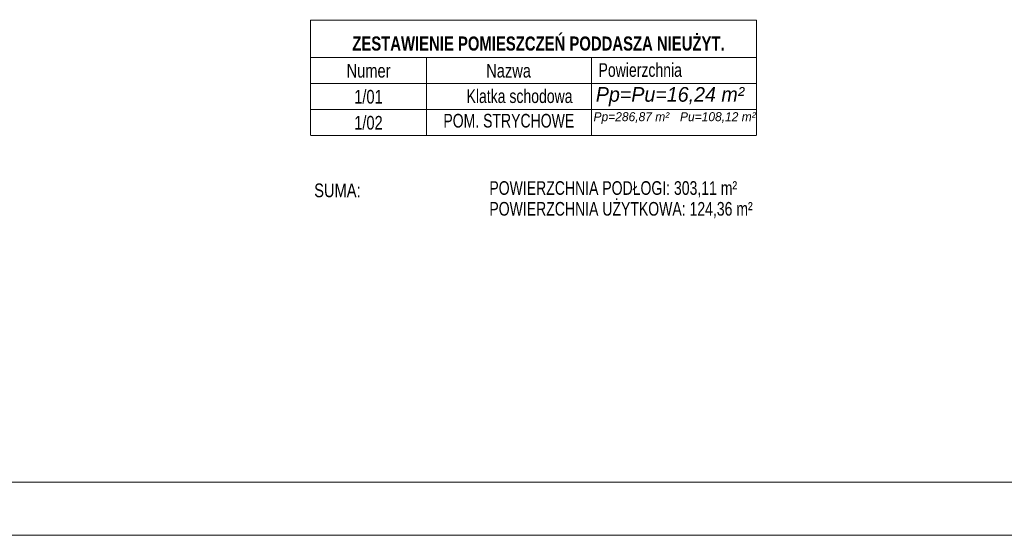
# Model space of a CAD drawing. Header units: millimetres. Extents: x -740 to 33545, y -26688 to 22494.
# Tile 50 of 256: x 9239 to 10553, y 5178 to 5866. Entities that reach past the tile are written whole.
import ezdxf

# ---------------------------------------------------------------- set-up
doc = ezdxf.new("R2010")
doc.units = ezdxf.units.MM
doc.header["$MEASUREMENT"] = 0
for name, color, linetype, lineweight in [('Nowe_820-G Rysunki Obrazki_Nr_pióra__1', 252, 'Continuous', 13), ('Nowe_820-G Rysunki Obrazki_Nr_pióra__23', 252, 'Continuous', 15), ('wymiarowanie', 252, 'Continuous', 9)]:
    doc.layers.add(name, color=color, linetype=linetype, lineweight=lineweight)
doc.layers.add('tabelki opis', color=252, linetype='Continuous')
doc.styles.add('STYL_AUTOMATYCZNY_53', font='arial.ttf', dxfattribs={"width": 0.7553})
doc.styles.add('STYL_AUTOMATYCZNY_54', font='txt', dxfattribs={"width": 0.7669})

msp = doc.modelspace()

# ---------------------------------------------------------------- linework, layer by layer
at = {"layer": 'Nowe_820-G Rysunki Obrazki_Nr_pióra__1', "linetype": 'Continuous', "lineweight": 13}
for points in [[(9627.13, 5865.84), (9627.13, 5815.89)], [(10222.33, 5865.84), (9627.13, 5865.84)], [(10222.33, 5815.89), (10222.33, 5865.84)], [(9627.13, 5815.89), (9627.13, 5781.18)], [(9627.13, 5815.89), (10222.33, 5815.89)], [(9782.07, 5815.89), (9782.07, 5781.18)], [(10002.2, 5815.89), (10002.2, 5781.18)], [(10222.33, 5815.89), (10222.33, 5781.18)], [(9782.07, 5781.18), (9627.13, 5781.18)], [(9627.13, 5781.18), (9627.13, 5746.46)], [(10002.2, 5781.18), (9782.07, 5781.18)], [(9782.07, 5781.18), (9782.07, 5746.46)], [(10222.33, 5781.18), (10002.2, 5781.18)], [(10002.2, 5781.18), (10002.2, 5746.46)], [(10222.33, 5781.18), (10222.33, 5746.46)], [(9782.07, 5746.46), (9627.13, 5746.46)], [(9627.13, 5746.46), (9627.13, 5712.6)], [(10002.2, 5746.46), (9782.07, 5746.46)], [(9782.07, 5746.46), (9782.07, 5712.6)], [(10222.33, 5746.46), (10002.2, 5746.46)], [(10002.2, 5746.46), (10002.2, 5712.6)], [(10222.33, 5746.46), (10222.33, 5712.6)], [(9782.07, 5711.75), (9627.13, 5711.75)], [(10002.2, 5711.75), (9782.07, 5711.75)], [(10222.33, 5711.75), (10002.2, 5711.75)]]:
    msp.add_lwpolyline(points, dxfattribs=at)
at = {"layer": 'Nowe_820-G Rysunki Obrazki_Nr_pióra__23', "linetype": 'Continuous', "lineweight": 15}
msp.add_lwpolyline([(8628.59, 5249.28), (12728.99, 5249.28)], dxfattribs=at)
at = {"layer": 'wymiarowanie'}
msp.add_lwpolyline([(8573.71, 8148.27), (8573.71, 5178.27), (12773.71, 5178.27), (12773.71, 8148.27), (8573.71, 8148.27)], dxfattribs=at)

# ---------------------------------------------------------------- texts
at = {"layer": 'Nowe_820-G Rysunki Obrazki_Nr_pióra__1', "linetype": 'Continuous', "lineweight": 13, "attachment_point": 7}
for s, insert, char_height, style in [('\\A1;{\\pql;\\fArial|b1|i0|c238|p0;\\W0.755300;ZESTAWIENIE POMIESZCZEŃ PODDASZA NIEUŻYT.}', (9683.01, 5824.97), 18.7884, 'STYL_AUTOMATYCZNY_53'), ('\\A1;{\\pql;\\fArial|b0|i0|c238|p0;\\W0.766900;Numer}', (9675.39, 5789.01), 18.2358, 'STYL_AUTOMATYCZNY_54'), ('\\A1;{\\pql;\\fArial|b0|i0|c238|p0;\\W0.766900;Nazwa}', (9861.65, 5789.01), 18.2358, 'STYL_AUTOMATYCZNY_54'), ('{\\A1;\\W0.7669;Powierzchnia }', (10011.51, 5789.93), 18.2358, 'STYL_AUTOMATYCZNY_54'), ('\\A1;{\\pql;\\fArial|b0|i0|c238|p0;\\W0.766900;1/01}', (9685.55, 5754.28), 18.2358, 'STYL_AUTOMATYCZNY_54'), ('{\\A1;\\W0.7669;Klatka schodowa}', (9835.41, 5754.99), 18.2358, 'STYL_AUTOMATYCZNY_54'), ('{\\A1;\\W0.7669;POM. STRYCHOWE}', (9804.5, 5722.27), 18.2358, 'STYL_AUTOMATYCZNY_54'), ('\\A1;{\\pql;\\fArial|b0|i0|c238|p0;\\W0.766900;1/02}', (9685.55, 5719.57), 18.2358, 'STYL_AUTOMATYCZNY_54'), ('\\A1;{\\pql;\\fArial|b0|i0|c238|p0;\\W0.766900;SUMA:}', (9632.21, 5629.29), 18.2358, 'STYL_AUTOMATYCZNY_54'), ('{\\A1;\\W0.7669;POWIERZCHNIA PODŁOGI: 303,11 m²}', (9865.86, 5629.29), 18.2358, 'STYL_AUTOMATYCZNY_54'), ('{\\A1;\\W0.7669;POWIERZCHNIA UŻYTKOWA: 124,36 m²}', (9865.86, 5601.52), 18.2358, 'STYL_AUTOMATYCZNY_54')]:
    msp.add_mtext(s, dxfattribs=dict(at, insert=insert, char_height=char_height, style=style))
at = {"layer": 'tabelki opis', "attachment_point": 1}
for s, insert, char_height, width in [('{\\fCentury Gothic|b0|i1|c238|p34;Pp=Pu=16,24 m²}', (10007.87, 5776.53), 19.584, 233.5984), ('{\\fCentury Gothic|b0|i1|c238|p34;Pp=286,87 m²}', (10004.81, 5742.98), 11.97, 136.8719), ('{\\fCentury Gothic|b0|i1|c238|p34;Pu=108,12 m²}', (10120.14, 5742.98), 11.97, 136.8719)]:
    msp.add_mtext(s, dxfattribs=dict(at, insert=insert, char_height=char_height, width=width))

doc.saveas('drawing.dxf')
